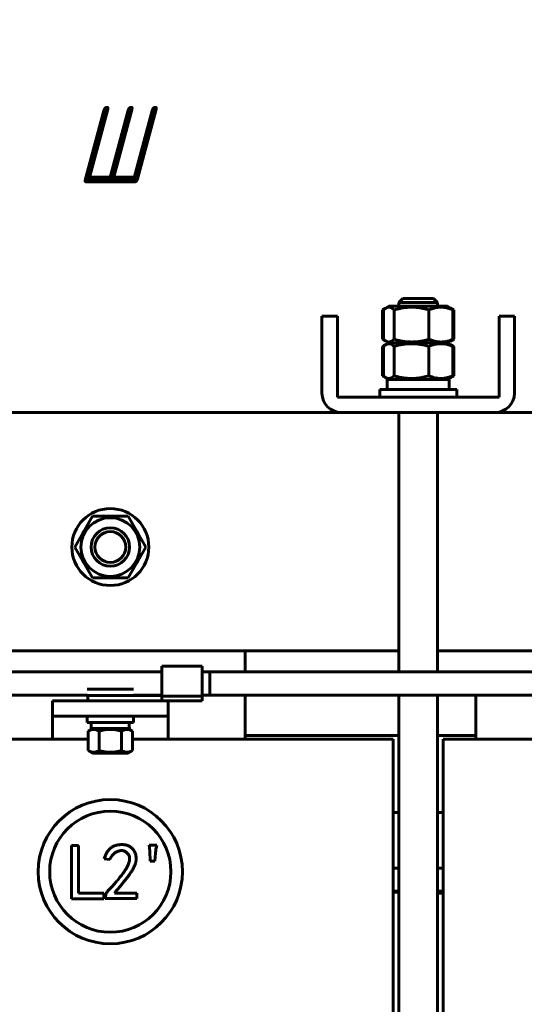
# Model space of a CAD drawing. Header units: millimetres. Extents: x 0 to 297, y 0 to 420.
# Tile 5 of 12: x 158 to 191, y 155 to 219. Entities that reach past the tile are written whole.
import ezdxf

# ---------------------------------------------------------------- set-up
doc = ezdxf.new("R2010")
doc.units = ezdxf.units.MM
doc.linetypes.add('K5LT_BASIC', pattern=[0])
doc.linetypes.add('K5LT_THIN', pattern=[0])
doc.layers.add('Системный слой', color=7, linetype='Continuous')
doc.styles.add('KDIMTEXTSTYLE', font='GOST_AU.SHX', dxfattribs={"width": 0.96, "oblique": 15, "height": 5})
doc.dimstyles.new('KDIMSTYLE (0.25)', dxfattribs={"dimtxt": 5, "dimasz": 1, "dimexe": 2, "dimexo": 0, "dimgap": 1, "dimtad": 1, "dimlfac": 4, "dimtxsty": 'KDIMTEXTSTYLE', "dimsah": 1, "dimcen": 0, "dimdle": 1, "dimadec": 0, "dimazin": 0, "dimtfac": 0.667, "dimtmove": 0, "dimatfit": 3, "dimfxl": 1, "dimtvp": 1, "dimtolj": 1, "dimtzin": 0, "dimarcsym": 0})

# ---------------------------------------------------------------- blocks, each defined once
blk = doc.blocks.new('U4')
at = {"layer": 'Системный слой', "color": 150, "linetype": 'K5LT_BASIC', "lineweight": 60, "true_color": 0x0080ff}
for p, q in [((182.42, 162.121), (182.045, 162.13)), ((185.295, 162.056), (184.92, 162.064))]:
    blk.add_line(p, q, dxfattribs=at)
blk = doc.blocks.new('U9')
at = {"layer": 'Системный слой', "color": 150, "linetype": 'K5LT_BASIC', "lineweight": 60, "true_color": 0x0080ff}
for p, q in [((182.42, 200.218), (182.42, 200.468)), ((182.42, 176.443), (182.42, 193.318)), ((182.42, 102.193), (182.42, 174.943))]:
    blk.add_line(p, q, dxfattribs=at)
blk = doc.blocks.new('U10')
at = {"layer": 'Системный слой', "color": 150, "linetype": 'K5LT_BASIC', "lineweight": 60, "true_color": 0x0080ff}
for p, q in [((184.92, 200.218), (184.92, 200.468)), ((184.92, 176.443), (184.92, 193.318)), ((184.92, 102.193), (184.92, 174.943))]:
    blk.add_line(p, q, dxfattribs=at)
blk = doc.blocks.new('U14')
at = {"layer": 'Системный слой', "color": 150, "linetype": 'K5LT_BASIC', "lineweight": 60, "true_color": 0x0080ff}
for p, q in [((178.67, 193.318), (148.67, 193.318)), ((219.17, 193.318), (188.67, 193.318))]:
    blk.add_line(p, q, dxfattribs=at)
blk = doc.blocks.new('U15')
at = {"layer": 'Системный слой', "color": 150, "linetype": 'K5LT_BASIC', "lineweight": 60, "true_color": 0x0080ff}
for p, q in [((144.92, 177.818), (182.42, 177.818)), ((184.92, 177.818), (219.17, 177.818))]:
    blk.add_line(p, q, dxfattribs=at)
blk = doc.blocks.new('U16')
at = {"layer": 'Системный слой', "color": 150, "linetype": 'K5LT_BASIC', "lineweight": 60, "true_color": 0x0080ff}
for start, end in [(83.61075, 96.38925), (143.61075, 156.38925), (23.61075, 36.38925), (203.61075, 216.38925), (323.61075, 336.38925), (263.61075, 276.38925)]:
    blk.add_arc((163.67, 184.568), 2.013, start, end, dxfattribs=at)
blk = doc.blocks.new('U17')
at = {"layer": 'Системный слой', "color": 150, "linetype": 'K5LT_BASIC', "lineweight": 60, "true_color": 0x0080ff}
for p, q in [((169.632, 176.443), (207.007, 176.443)), ((209.632, 176.443), (212.244, 176.443)), ((214.814, 176.443), (214.814, 176.443))]:
    blk.add_line(p, q, dxfattribs=at)
blk = doc.blocks.new('U18')
at = {"layer": 'Системный слой', "color": 150, "linetype": 'K5LT_BASIC', "lineweight": 60, "true_color": 0x0080ff}
for p, q in [((169.632, 174.943), (202.17, 174.943)), ((205.17, 174.943), (207.007, 174.943)), ((209.632, 174.943), (212.245, 174.943))]:
    blk.add_line(p, q, dxfattribs=at)
blk = doc.blocks.new('U19')
at = {"layer": 'Системный слой', "color": 150, "linetype": 'K5LT_BASIC', "lineweight": 60, "true_color": 0x0080ff}
for p, q in [((215.844, 174.943), (215.844, 172.318)), ((182.42, 163.693), (182.045, 163.693)), ((185.295, 163.693), (184.92, 163.693))]:
    blk.add_line(p, q, dxfattribs=at)
blk = doc.blocks.new('U21')
at = {"layer": 'Системный слой', "color": 150, "linetype": 'K5LT_BASIC', "lineweight": 60, "true_color": 0x0080ff}
for p, q in [((217.344, 175.693), (217.344, 175.693)), ((217.344, 175.691), (217.344, 172.318)), ((182.42, 162.193), (182.045, 162.193)), ((185.295, 162.193), (184.92, 162.193))]:
    blk.add_line(p, q, dxfattribs=at)
blk = doc.blocks.new('U27')
at = {"layer": 'Системный слой', "color": 150, "linetype": 'K5LT_BASIC', "lineweight": 60, "true_color": 0x0080ff}
for p, q in [((185.888, 198.026), (185.842, 198.004)), ((185.933, 198.05), (185.888, 198.026)), ((185.979, 198.076), (185.933, 198.05))]:
    blk.add_line(p, q, dxfattribs=at)
blk = doc.blocks.new('U28')
at = {"layer": 'Системный слой', "color": 150, "linetype": 'K5LT_BASIC', "lineweight": 60, "true_color": 0x0080ff}
for p, q in [((181.406, 198.051), (181.36, 198.076)), ((181.452, 198.027), (181.406, 198.051)), ((181.498, 198.004), (181.452, 198.027))]:
    blk.add_line(p, q, dxfattribs=at)
blk = doc.blocks.new('U29')
at = {"layer": 'Системный слой', "color": 150, "linetype": 'K5LT_BASIC', "lineweight": 60, "true_color": 0x0080ff}
for p, q in [((181.36, 199.986), (181.406, 200.011)), ((181.406, 200.011), (181.452, 200.035)), ((181.452, 200.035), (181.498, 200.057))]:
    blk.add_line(p, q, dxfattribs=at)
blk = doc.blocks.new('U30')
at = {"layer": 'Системный слой', "color": 150, "linetype": 'K5LT_BASIC', "lineweight": 60, "true_color": 0x0080ff}
for p, q in [((185.842, 200.057), (185.888, 200.035)), ((185.888, 200.035), (185.933, 200.011)), ((185.933, 200.011), (185.979, 199.986))]:
    blk.add_line(p, q, dxfattribs=at)
blk = doc.blocks.new('U39')
at = {"layer": 'Системный слой', "color": 150, "linetype": 'K5LT_BASIC', "lineweight": 60, "true_color": 0x0080ff}
for p, q in [((172.42, 176.443), (172.42, 177.818)), ((172.42, 172.068), (172.42, 174.943)), ((172.42, 113.818), (172.42, 119.568))]:
    blk.add_line(p, q, dxfattribs=at)
blk = doc.blocks.new('U53')
at = {"layer": 'Системный слой', "color": 150, "linetype": 'K5LT_BASIC', "lineweight": 60, "true_color": 0x0080ff}
for p, q in [((130.132, 174.943), (162.17, 174.943)), ((165.17, 174.943), (167.007, 174.943)), ((169.632, 174.943), (202.17, 174.943))]:
    blk.add_line(p, q, dxfattribs=at)
blk = doc.blocks.new('U54')
at = {"layer": 'Системный слой', "color": 150, "linetype": 'K5LT_BASIC', "lineweight": 60, "true_color": 0x0080ff}
for p, q in [((142.42, 162.193), (142.045, 162.193)), ((145.295, 162.193), (144.92, 162.193)), ((182.42, 162.193), (182.045, 162.193)), ((185.295, 162.193), (184.92, 162.193))]:
    blk.add_line(p, q, dxfattribs=at)
blk = doc.blocks.new('U55')
at = {"layer": 'Системный слой', "color": 150, "linetype": 'K5LT_BASIC', "lineweight": 60, "true_color": 0x0080ff}
for p, q in [((182.42, 163.693), (182.045, 163.693)), ((185.295, 163.693), (184.92, 163.693))]:
    blk.add_line(p, q, dxfattribs=at)
blk = doc.blocks.new('U56')
at = {"layer": 'Системный слой', "color": 150, "linetype": 'K5LT_BASIC', "lineweight": 60, "true_color": 0x0080ff}
for p, q in [((130.132, 176.443), (167.007, 176.443)), ((169.632, 176.443), (207.007, 176.443))]:
    blk.add_line(p, q, dxfattribs=at)
blk = doc.blocks.new('U62')
at = {"layer": 'Системный слой', "color": 150, "linetype": 'K5LT_BASIC', "lineweight": 60, "true_color": 0x0080ff}
for p, q in [((153.045, 172.068), (162.226, 172.068)), ((165.113, 172.068), (174.295, 172.068))]:
    blk.add_line(p, q, dxfattribs=at)
blk = doc.blocks.new('U66')
at = {"layer": 'Системный слой', "color": 150, "linetype": 'K5LT_BASIC', "lineweight": 60, "true_color": 0x0080ff}
for p, q in [((185.888, 195.651), (185.842, 195.629)), ((185.933, 195.675), (185.888, 195.651)), ((185.979, 195.701), (185.933, 195.675))]:
    blk.add_line(p, q, dxfattribs=at)
blk = doc.blocks.new('U67')
at = {"layer": 'Системный слой', "color": 150, "linetype": 'K5LT_BASIC', "lineweight": 60, "true_color": 0x0080ff}
for p, q in [((181.406, 195.676), (181.36, 195.701)), ((181.452, 195.652), (181.406, 195.676)), ((181.498, 195.629), (181.452, 195.652))]:
    blk.add_line(p, q, dxfattribs=at)
blk = doc.blocks.new('U68')
at = {"layer": 'Системный слой', "color": 150, "linetype": 'K5LT_BASIC', "lineweight": 60, "true_color": 0x0080ff}
for p, q in [((181.36, 197.611), (181.406, 197.636)), ((181.406, 197.636), (181.452, 197.66)), ((181.452, 197.66), (181.498, 197.682))]:
    blk.add_line(p, q, dxfattribs=at)
blk = doc.blocks.new('U69')
at = {"layer": 'Системный слой', "color": 150, "linetype": 'K5LT_BASIC', "lineweight": 60, "true_color": 0x0080ff}
for p, q in [((185.842, 197.682), (185.888, 197.66)), ((185.888, 197.66), (185.933, 197.636)), ((185.933, 197.636), (185.979, 197.611))]:
    blk.add_line(p, q, dxfattribs=at)
blk = doc.blocks.new('U70')
at = {"layer": 'Системный слой', "color": 150, "linetype": 'K5LT_BASIC', "lineweight": 60, "true_color": 0x0080ff}
for p, q in [((172.42, 172.318), (182.42, 172.318)), ((184.92, 172.318), (187.42, 172.318))]:
    blk.add_line(p, q, dxfattribs=at)
blk = doc.blocks.new('U71')
at = {"layer": 'Системный слой', "color": 150, "linetype": 'K5LT_BASIC', "lineweight": 60, "true_color": 0x0080ff}
for p, q in [((142.045, 167.318), (142.42, 167.318)), ((144.92, 167.318), (145.295, 167.318)), ((182.045, 167.318), (182.42, 167.318)), ((184.92, 167.318), (185.295, 167.318))]:
    blk.add_line(p, q, dxfattribs=at)
blk = doc.blocks.new('U75')
at = {"layer": 'Системный слой', "color": 150, "linetype": 'K5LT_BASIC', "lineweight": 60, "true_color": 0x0080ff}
for p, q in [((181.467, 198.029), (181.415, 198.076)), ((181.52, 197.988), (181.467, 198.029)), ((181.573, 197.953), (181.52, 197.988)), ((181.753, 197.898), (181.573, 197.953)), ((181.933, 197.943), (181.753, 197.898)), ((182.109, 198.076), (181.933, 197.943))]:
    blk.add_line(p, q, dxfattribs=at)
blk = doc.blocks.new('U76')
at = {"layer": 'Системный слой', "color": 150, "linetype": 'K5LT_BASIC', "lineweight": 60, "true_color": 0x0080ff}
for p, q in [((182.381, 200.218), (181.763, 200.218)), ((185.576, 200.218), (182.381, 200.218))]:
    blk.add_line(p, q, dxfattribs=at)
blk = doc.blocks.new('U77')
at = {"layer": 'Системный слой', "color": 150, "linetype": 'K5LT_BASIC', "lineweight": 60, "true_color": 0x0080ff}
for p, q in [((181.415, 199.986), (181.467, 200.033)), ((181.467, 200.033), (181.52, 200.074)), ((181.52, 200.074), (181.573, 200.108)), ((181.573, 200.108), (181.588, 200.117)), ((181.588, 200.117), (181.59, 200.118)), ((181.59, 200.118), (181.594, 200.12)), ((181.594, 200.12), (181.602, 200.124)), ((181.602, 200.124), (181.617, 200.131)), ((181.617, 200.131), (181.648, 200.144)), ((181.648, 200.144), (181.711, 200.16)), ((181.711, 200.16), (181.762, 200.164)), ((181.762, 200.164), (181.765, 200.164)), ((181.765, 200.164), (181.77, 200.164)), ((181.77, 200.164), (181.781, 200.164)), ((181.781, 200.164), (181.803, 200.162)), ((181.803, 200.162), (181.846, 200.153)), ((181.846, 200.153), (181.851, 200.152)), ((181.851, 200.152), (181.853, 200.151)), ((181.853, 200.151), (181.856, 200.15)), ((181.856, 200.15), (181.863, 200.148)), ((181.863, 200.148), (181.878, 200.143)), ((181.878, 200.143), (181.907, 200.131)), ((181.907, 200.131), (181.939, 200.115)), ((181.939, 200.115), (181.942, 200.114)), ((181.942, 200.114), (181.947, 200.111)), ((181.947, 200.111), (181.958, 200.105)), ((181.958, 200.105), (181.979, 200.091)), ((181.979, 200.091), (182.021, 200.061)), ((182.021, 200.061), (182.105, 199.989)), ((182.105, 199.989), (182.109, 199.986))]:
    blk.add_line(p, q, dxfattribs=at)
blk = doc.blocks.new('U81')
at = {"layer": 'Системный слой', "color": 150, "linetype": 'K5LT_BASIC', "lineweight": 60, "true_color": 0x0080ff}
for p, q in [((181.467, 195.654), (181.415, 195.701)), ((181.52, 195.613), (181.467, 195.654)), ((181.573, 195.578), (181.52, 195.613)), ((181.753, 195.523), (181.573, 195.578)), ((181.932, 195.568), (181.753, 195.523)), ((182.109, 195.701), (181.932, 195.568))]:
    blk.add_line(p, q, dxfattribs=at)
blk = doc.blocks.new('U82')
at = {"layer": 'Системный слой', "color": 150, "linetype": 'K5LT_BASIC', "lineweight": 60, "true_color": 0x0080ff}
for p, q in [((184.242, 197.843), (181.763, 197.843)), ((185.576, 197.843), (184.242, 197.843))]:
    blk.add_line(p, q, dxfattribs=at)
blk = doc.blocks.new('U83')
at = {"layer": 'Системный слой', "color": 150, "linetype": 'K5LT_BASIC', "lineweight": 60, "true_color": 0x0080ff}
for p, q in [((181.415, 197.611), (181.467, 197.658)), ((181.467, 197.658), (181.52, 197.699)), ((181.52, 197.699), (181.573, 197.733)), ((181.573, 197.733), (181.588, 197.742)), ((181.588, 197.742), (181.59, 197.743)), ((181.59, 197.743), (181.594, 197.745)), ((181.594, 197.745), (181.601, 197.749)), ((181.601, 197.749), (181.617, 197.756)), ((181.617, 197.756), (181.648, 197.768)), ((181.648, 197.768), (181.711, 197.785)), ((181.711, 197.785), (181.764, 197.789)), ((181.764, 197.789), (181.767, 197.789)), ((181.767, 197.789), (181.774, 197.789)), ((181.774, 197.789), (181.789, 197.788)), ((181.789, 197.788), (181.817, 197.784)), ((181.817, 197.784), (181.874, 197.769)), ((181.874, 197.769), (181.939, 197.74)), ((181.939, 197.74), (181.942, 197.738)), ((181.942, 197.738), (181.949, 197.735)), ((181.949, 197.735), (181.963, 197.726)), ((181.963, 197.726), (181.991, 197.708)), ((181.991, 197.708), (182.048, 197.665)), ((182.048, 197.665), (182.109, 197.611))]:
    blk.add_line(p, q, dxfattribs=at)
blk = doc.blocks.new('KDIMARROW_01')
at = {"layer": 'Системный слой'}
blk.add_hatch(color=0, dxfattribs=at).paths.add_polyline_path([(-5, -0.658), (0, 0), (-5, 0.658), (-4.5, 0)])
at = {"layer": 'Системный слой', "color": 0, "linetype": 'K5LT_THIN', "lineweight": 18}
for p, q in [((-4.5, 0), (-5, 0.658)), ((-5, 0.658), (0, 0)), ((0, 0), (-5, -0.658)), ((-5, -0.658), (-4.5, 0)), ((0, 0), (-1, 0))]:
    blk.add_line(p, q, dxfattribs=at)

msp = doc.modelspace()

# ---------------------------------------------------------------- linework, layer by layer
at = {"layer": 'Системный слой', "color": 150, "linetype": 'K5LT_BASIC', "lineweight": 60, "true_color": 0x0080ff}
for p, q in [((182.6697, 200.7183), (182.4197, 200.4683)), ((184.5071, 200.4683), (182.4197, 200.4683)), ((182.6697, 200.7183), (184.6697, 200.7183)), ((184.9197, 200.4683), (184.5071, 200.4683)), ((184.6697, 200.7183), (184.9197, 200.4683)), ((181.5729, 200.1083), (181.3603, 199.9856)), ((181.3603, 198.0761), (181.3603, 199.9856)), ((181.4152, 198.0761), (181.4152, 199.9856)), ((181.7634, 200.2183), (181.5729, 200.1083)), ((182.1089, 198.0761), (182.1089, 199.9856)), ((184.3634, 198.0761), (184.3634, 199.9856)), ((185.5759, 200.2183), (185.7665, 200.1083)), ((185.7665, 200.1083), (185.9791, 199.9856)), ((185.9242, 198.0761), (185.9242, 199.9856)), ((185.9791, 198.0761), (185.9791, 199.9856)), ((177.4197, 199.5683), (178.4197, 199.5683)), ((177.4197, 198.3183), (177.4197, 199.5683)), ((178.4197, 199.5683), (178.4197, 198.3183)), ((188.9197, 198.3183), (188.9197, 199.5683)), ((188.9197, 199.5683), (189.9197, 199.5683)), ((189.9197, 199.5683), (189.9197, 198.3183)), ((177.4197, 194.5683), (177.4197, 198.3183)), ((178.4197, 198.3183), (178.4197, 194.3183)), ((181.5729, 197.9534), (181.3603, 198.0761)), ((181.7634, 197.8433), (181.5729, 197.9534)), ((181.7634, 197.8433), (181.5729, 197.7333)), ((185.5759, 197.8433), (181.7634, 197.8433)), ((185.5759, 197.8433), (185.7665, 197.9534)), ((185.5759, 197.8433), (185.7665, 197.7333)), ((185.7665, 197.9534), (185.9791, 198.0761)), ((188.9197, 194.3183), (188.9197, 198.3183)), ((189.9197, 198.3183), (189.9197, 194.5683)), ((181.5729, 197.7333), (181.3603, 197.6106)), ((181.3603, 195.7011), (181.3603, 197.6106)), ((181.4152, 195.7011), (181.4152, 197.6106)), ((182.1089, 195.7011), (182.1089, 197.6106)), ((184.3634, 195.7011), (184.3634, 197.6106)), ((185.7665, 197.7333), (185.9791, 197.6106)), ((185.9242, 195.7011), (185.9242, 197.6106)), ((185.9791, 195.7011), (185.9791, 197.6106)), ((181.5729, 195.5784), (181.3603, 195.7011)), ((181.7634, 195.4683), (181.5729, 195.5784)), ((181.6572, 195.4683), (181.6572, 194.8183)), ((185.6822, 195.4683), (181.6572, 195.4683)), ((185.5759, 195.4683), (185.7665, 195.5784)), ((185.6822, 195.4683), (185.6822, 194.8183)), ((185.7665, 195.5784), (185.9791, 195.7011)), ((181.1697, 194.8183), (181.1697, 194.3183)), ((186.1697, 194.8183), (181.1697, 194.8183)), ((186.1697, 194.8183), (186.1697, 194.3183)), ((178.4197, 194.3183), (188.9197, 194.3183)), ((188.6697, 193.3183), (178.6697, 193.3183)), ((162.515, 186.5683), (161.3603, 184.5683)), ((164.8244, 186.5683), (162.515, 186.5683)), ((165.9791, 184.5683), (164.8244, 186.5683)), ((161.3603, 184.5683), (162.515, 182.5683)), ((164.8244, 182.5683), (165.9791, 184.5683)), ((162.515, 182.5683), (164.8244, 182.5683)), ((167.0068, 174.8779), (167.0068, 176.8183)), ((167.0068, 176.8183), (169.6318, 176.8183)), ((169.6318, 174.8779), (169.6318, 176.8183)), ((169.6318, 176.4433), (170.1318, 176.4433)), ((170.1318, 176.4433), (170.1318, 174.9433)), ((162.1697, 175.3183), (165.1697, 175.3183)), ((162.1697, 174.9183), (162.1697, 174.9433)), ((162.1697, 174.9183), (164.344, 174.9183)), ((162.2169, 174.9183), (162.2169, 174.5683)), ((164.344, 174.9183), (167.0068, 174.9183)), ((165.1697, 174.9183), (165.1697, 174.9433)), ((167.0068, 174.8779), (169.6318, 174.8779)), ((167.0068, 174.8779), (167.0068, 174.5683)), ((169.6318, 174.9433), (170.1318, 174.9433)), ((169.6318, 174.8779), (169.6318, 174.5683)), ((187.4197, 174.9433), (187.4197, 172.0683)), ((159.9197, 173.5683), (159.9197, 174.5683)), ((159.9197, 174.5683), (167.4197, 174.5683)), ((167.4197, 173.5683), (167.4197, 174.5683)), ((167.4197, 174.5683), (169.6318, 174.5683)), ((159.9197, 172.0683), (159.9197, 173.5683)), ((159.9197, 173.5683), (167.4197, 173.5683)), ((162.1697, 173.5683), (162.1697, 173.1683)), ((165.1697, 173.5683), (165.1697, 173.1683)), ((167.4197, 172.0683), (167.4197, 173.5683)), ((165.1697, 173.1683), (162.1697, 173.1683)), ((162.4347, 173.1683), (162.4347, 172.7683)), ((164.9047, 173.1683), (164.8993, 172.9683)), ((162.5134, 172.7683), (162.2263, 172.6026)), ((162.2263, 171.3341), (162.2263, 172.6026)), ((164.9047, 172.7683), (162.4347, 172.7683)), ((162.948, 171.3341), (162.948, 172.6026)), ((164.3914, 171.3341), (164.3914, 172.6026)), ((164.8259, 172.7683), (165.1131, 172.6026)), ((165.1131, 171.3341), (165.1131, 172.6026)), ((174.2947, 172.0683), (182.0447, 172.0683)), ((182.0447, 172.0683), (182.0447, 119.5683)), ((185.2947, 119.5683), (185.2947, 172.0683)), ((185.2947, 172.0683), (193.0447, 172.0683)), ((162.5134, 171.1683), (162.2263, 171.3341)), ((164.8259, 171.1683), (162.5134, 171.1683)), ((164.8259, 171.1683), (165.1131, 171.3341)), ((166.1986, 165.1937), (166.6852, 165.1937)), ((166.2392, 164.7882), (166.1986, 165.1937)), ((161.1377, 165.1532), (161.604, 165.1532)), ((161.1377, 161.6859), (161.1377, 165.1532)), ((161.604, 165.1532), (161.604, 162.0712)), ((166.2594, 164.1394), (166.2392, 164.7882)), ((166.6041, 164.6665), (166.5636, 164.1394)), ((163.6479, 164.2407), (163.2626, 164.3016)), ((166.5636, 164.1394), (166.2594, 164.1394)), ((161.604, 162.0712), (163.2464, 162.0712)), ((163.2464, 162.0712), (163.2464, 161.6859)), ((163.9317, 162.0712), (165.3916, 162.0712)), ((165.3916, 162.0712), (165.3916, 161.7062)), ((163.2464, 161.6859), (161.1377, 161.6859)), ((163.3437, 161.7062), (163.3437, 161.7873)), ((165.3916, 161.7062), (163.3437, 161.7062))]:
    msp.add_line(p, q, dxfattribs=at)
for centre, radius in [((163.6697, 184.5683), 2.5), ((163.6697, 184.5683), 1.9062), ((163.6697, 184.5683), 1.25), ((163.6697, 184.5683), 1), ((163.6672, 163.4593), 4.6875), ((163.6672, 163.4593), 3.9375)]:
    msp.add_circle(centre, radius, dxfattribs=at)
for centre, start, end in [((178.6697, 194.5683), 180, 270), ((188.6697, 194.5683), 270, 0)]:
    msp.add_arc(centre, 1.25, start, end, dxfattribs=at)
for points, knots in [([(182.1089, 199.9856), (182.2382, 200.0238), (182.4143, 200.0692), (182.6392, 200.1123), (182.7812, 200.1342), (182.9274, 200.1509), (183.0795, 200.1617), (183.2324, 200.1654), (183.3854, 200.162), (183.5342, 200.1519), (183.6806, 200.1356), (183.8688, 200.1071), (184.0971, 200.0598), (184.2756, 200.0115), (184.3634, 199.9856)], [0, 0, 0, 0, 2.647855, 3.5668999, 4.5072805, 5.4765592, 6.4676551, 7.5141628, 8.4876086, 9.4762793, 10.4385898, 11.3725017, 13.1981603, 15, 15, 15, 15]), ([(184.3634, 199.9856), (184.4536, 200.0241), (184.5927, 200.0759), (184.7663, 200.1215), (184.8829, 200.1439), (184.9855, 200.1574), (185.0727, 200.1633), (185.1603, 200.1648), (185.2478, 200.1619), (185.3514, 200.1518), (185.4598, 200.1343), (185.5904, 200.1047), (185.748, 200.0566), (185.8642, 200.0112), (185.9242, 199.9856)], [0, 0, 0, 0, 2.6448212, 4.0488835, 5.0105795, 5.9916326, 6.9849905, 7.4978502, 8.4818522, 9.4652878, 10.4342862, 11.5598166, 13.2001217, 15, 15, 15, 15]), ([(185.9242, 199.9856), (185.8874, 200.0209), (185.835, 200.0653), (185.7822, 200.0993), (185.7665, 200.1083)], [0, 0, 0, 0, 3.5231299, 5, 5, 5, 5]), ([(184.3634, 198.0761), (184.234, 198.0379), (184.058, 197.9924), (183.833, 197.9494), (183.6911, 197.9274), (183.5448, 197.9107), (183.3927, 197.9), (183.2399, 197.8963), (183.0868, 197.8997), (182.9381, 197.9098), (182.7916, 197.926), (182.6035, 197.9546), (182.3752, 198.0019), (182.1966, 198.0502), (182.1089, 198.0761)], [0, 0, 0, 0, 2.647855, 3.5668999, 4.5072805, 5.4765592, 6.4676551, 7.5141628, 8.4876086, 9.4762793, 10.4385898, 11.3725017, 13.1981603, 15, 15, 15, 15]), ([(185.9242, 198.0761), (185.865, 198.0508), (185.7592, 198.0094), (185.6353, 197.9706), (185.5391, 197.9453), (185.4556, 197.9268), (185.3498, 197.9096), (185.245, 197.8995), (185.1397, 197.8964), (185.0383, 197.8999), (184.9353, 197.9101), (184.8181, 197.929), (184.6266, 197.9739), (184.4702, 198.0304), (184.3634, 198.0761)], [0, 0, 0, 0, 1.7759877, 3.1324727, 3.5973356, 4.5426986, 5.5194236, 6.6014565, 7.51234, 8.5074004, 9.4872559, 10.4531755, 11.8664464, 15, 15, 15, 15]), ([(185.7665, 197.9534), (185.798, 197.9716), (185.8507, 198.009), (185.903, 198.0557), (185.9242, 198.0761)], [0, 0, 0, 0, 2.9672256, 5, 5, 5, 5]), ([(182.1089, 197.6106), (182.2929, 197.665), (182.4783, 197.7099), (182.853, 197.772), (183.0423, 197.7891), (183.3298, 197.7893), (183.4261, 197.7851), (183.6166, 197.7688), (183.7112, 197.7567), (183.9933, 197.71), (184.1791, 197.6651), (184.3634, 197.6106)], [0.0000002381, 0.0000002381, 0.0000002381, 0.0000002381, 0.0023326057, 0.0023326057, 0.0046649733, 0.0046649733, 0.0058311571, 0.0058311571, 0.006997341, 0.006997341, 0.0093297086, 0.0093297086, 0.0093297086, 0.0093297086]), ([(184.3634, 197.6106), (184.4529, 197.6488), (184.5907, 197.7002), (184.7633, 197.7458), (184.879, 197.7683), (184.9817, 197.7821), (185.0703, 197.7882), (185.1589, 197.7898), (185.2471, 197.787), (185.3501, 197.7769), (185.4515, 197.7606), (185.5818, 197.7321), (185.7398, 197.6848), (185.8634, 197.6365), (185.9242, 197.6106)], [0, 0, 0, 0, 2.647855, 4.0331334, 4.9873359, 5.9684561, 6.9711097, 7.5141628, 8.4876086, 9.4762793, 10.4385898, 11.3725017, 13.1981603, 15, 15, 15, 15]), ([(185.9242, 197.6106), (185.8907, 197.6428), (185.8384, 197.6876), (185.7854, 197.7224), (185.7665, 197.7333)], [0, 0, 0, 0, 3.226172, 5, 5, 5, 5]), ([(184.3634, 195.7011), (184.234, 195.6629), (184.058, 195.6174), (183.833, 195.5744), (183.6911, 195.5524), (183.5448, 195.5357), (183.3927, 195.525), (183.2399, 195.5213), (183.0868, 195.5247), (182.9381, 195.5348), (182.7916, 195.551), (182.6035, 195.5796), (182.3752, 195.6269), (182.1966, 195.6752), (182.1089, 195.7011)], [0, 0, 0, 0, 2.647855, 3.5668999, 4.5072805, 5.4765592, 6.4676551, 7.5141628, 8.4876086, 9.4762793, 10.4385898, 11.3725017, 13.1981603, 15, 15, 15, 15]), ([(185.9242, 195.7011), (185.8346, 195.6629), (185.6968, 195.6115), (185.5242, 195.5659), (185.4086, 195.5434), (185.3059, 195.5296), (185.2172, 195.5235), (185.1287, 195.5218), (185.0404, 195.5247), (184.9374, 195.5348), (184.836, 195.551), (184.7058, 195.5796), (184.5477, 195.6269), (184.4241, 195.6752), (184.3634, 195.7011)], [0, 0, 0, 0, 2.647855, 4.0331334, 4.9873359, 5.9684561, 6.9711097, 7.5141628, 8.4876086, 9.4762793, 10.4385898, 11.3725017, 13.1981603, 15, 15, 15, 15]), ([(185.7665, 195.5784), (185.8017, 195.5987), (185.8544, 195.6369), (185.9065, 195.6841), (185.9242, 195.7011)], [0, 0, 0, 0, 3.2998965, 5, 5, 5, 5]), ([(162.2263, 172.6026), (162.3442, 172.6706), (162.4638, 172.7141), (162.6172, 172.7143), (162.648, 172.7116), (162.7089, 172.7015), (162.7392, 172.6939), (162.8295, 172.6647), (162.889, 172.6366), (162.948, 172.6026)], [0.0000002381, 0.0000002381, 0.0000002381, 0.0000002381, 0.0029156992, 0.0029156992, 0.0036445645, 0.0036445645, 0.0043734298, 0.0043734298, 0.0058311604, 0.0058311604, 0.0058311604, 0.0058311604]), ([(162.948, 172.6026), (163.0647, 172.6362), (163.1829, 172.6643), (163.4239, 172.7034), (163.5475, 172.7142), (163.7915, 172.7142), (163.9127, 172.7038), (164.1537, 172.6649), (164.274, 172.6365), (164.3914, 172.6026)], [0.0021519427, 0.0021519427, 0.0021519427, 0.0021519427, 0.0036088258, 0.0036088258, 0.005065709, 0.005065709, 0.0065225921, 0.0065225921, 0.0079794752, 0.0079794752, 0.0079794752, 0.0079794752]), ([(164.3914, 172.6026), (164.5092, 172.6706), (164.6288, 172.7141), (164.7822, 172.7143), (164.813, 172.7116), (164.874, 172.7015), (164.9043, 172.6939), (164.9946, 172.6647), (165.0541, 172.6366), (165.1131, 172.6026)], [0.0000002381, 0.0000002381, 0.0000002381, 0.0000002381, 0.0029156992, 0.0029156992, 0.0036445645, 0.0036445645, 0.0043734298, 0.0043734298, 0.0058311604, 0.0058311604, 0.0058311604, 0.0058311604]), ([(162.948, 171.3341), (162.9019, 171.3075), (162.8252, 171.2695), (162.7287, 171.2391), (162.6658, 171.2274), (162.6205, 171.223), (162.5812, 171.222), (162.5419, 171.2239), (162.4948, 171.2295), (162.4372, 171.2417), (162.3446, 171.2718), (162.2736, 171.3068), (162.2263, 171.3341)], [0, 0, 0, 0, 2.545669, 4.2031335, 5.2291613, 5.9210753, 6.6150961, 7.3101069, 8.001031, 9.1183295, 10.3926858, 13, 13, 13, 13]), ([(164.3914, 171.3341), (164.3807, 171.331), (164.3591, 171.3249), (164.3264, 171.316), (164.2936, 171.3073), (164.2498, 171.2962), (164.1948, 171.2833), (164.1382, 171.2713), (164.0915, 171.2624), (164.0545, 171.2558), (164.0174, 171.2498), (163.9446, 171.2391), (163.8686, 171.2308), (163.7901, 171.2257), (163.7447, 171.2236), (163.6992, 171.2225), (163.6557, 171.2224), (163.6139, 171.2231), (163.5738, 171.2245), (163.5336, 171.2266), (163.4937, 171.2295), (163.4539, 171.233), (163.4139, 171.2373), (163.374, 171.2423), (163.3344, 171.2479), (163.2951, 171.2541), (163.2558, 171.2609), (163.2166, 171.2683), (163.1713, 171.2776), (163.1198, 171.289), (163.0623, 171.303), (163.0049, 171.318), (162.9669, 171.3287), (162.948, 171.3341)], [0.0051170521, 0.0051170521, 0.0051170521, 0.0051170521, 0.0052514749, 0.0053858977, 0.0055203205, 0.0056547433, 0.0059235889, 0.0061924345, 0.0063420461, 0.0064916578, 0.0066412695, 0.0067908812, 0.0073740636, 0.0075557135, 0.0077373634, 0.0079190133, 0.0081006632, 0.0082597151, 0.008418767, 0.0085778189, 0.0087368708, 0.0088959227, 0.0090549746, 0.0092140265, 0.0093730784, 0.0095321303, 0.0096911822, 0.0098502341, 0.010009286, 0.010246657, 0.010484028, 0.010721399, 0.0109587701, 0.0109587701, 0.0109587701, 0.0109587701]), ([(165.1131, 171.3341), (165.0669, 171.3075), (164.9903, 171.2695), (164.8938, 171.2391), (164.8309, 171.2274), (164.7855, 171.223), (164.7463, 171.222), (164.707, 171.2239), (164.6598, 171.2295), (164.6022, 171.2417), (164.5097, 171.2718), (164.4386, 171.3068), (164.3914, 171.3341)], [0, 0, 0, 0, 2.545669, 4.2031335, 5.2291613, 5.9210753, 6.6150961, 7.3101069, 8.001031, 9.1183295, 10.3926858, 13, 13, 13, 13]), ([(163.2626, 164.3016), (163.2762, 164.3393), (163.3027, 164.4127), (163.3482, 164.5171), (163.3953, 164.6144), (163.4452, 164.7038), (163.4989, 164.7846), (163.5553, 164.8578), (163.6144, 164.9232), (163.6766, 164.9809), (163.7417, 165.0317), (163.81, 165.0757), (163.8807, 165.1142), (163.9542, 165.1469), (164.0306, 165.1732), (164.1101, 165.1924), (164.1921, 165.2072), (164.2481, 165.2117), (164.2764, 165.214)], [0, 0, 0, 0, 0.082418, 0.1603497, 0.2342482, 0.3045452, 0.3706461, 0.4337613, 0.4942528, 0.5518037, 0.6079209, 0.6637471, 0.7187966, 0.7734135, 0.8289231, 0.8846043, 0.9415582, 1, 1, 1, 1]), ([(164.2764, 165.214), (164.3094, 165.2166), (164.3737, 165.2218), (164.4678, 165.2228), (164.5566, 165.2166), (164.6417, 165.205), (164.7248, 165.1843), (164.8082, 165.1539), (164.8924, 165.1128), (164.9776, 165.0623), (165.061, 165.0006), (165.1365, 164.9229), (165.2032, 164.8308), (165.2627, 164.7267), (165.3108, 164.6096), (165.3397, 164.4792), (165.3503, 164.3377), (165.3445, 164.213), (165.3303, 164.1074), (165.3104, 164.023), (165.2818, 163.9351), (165.248, 163.8425), (165.2032, 163.7472), (165.1528, 163.6472), (165.0925, 163.5444), (165.0378, 163.4556), (164.9882, 163.3816), (164.9467, 163.3213), (164.9013, 163.2568), (164.8504, 163.1894), (164.7967, 163.1173), (164.7388, 163.0413), (164.6764, 162.9619), (164.6101, 162.8783), (164.5397, 162.7905), (164.4648, 162.6992), (164.3855, 162.6044), (164.3029, 162.505), (164.2162, 162.4018), (164.1251, 162.2949), (164.0295, 162.1847), (163.9647, 162.1095), (163.9317, 162.0712)], [0, 0, 0, 0, 0.0231066, 0.0449378, 0.0655931, 0.085179, 0.1047905, 0.1252321, 0.146947, 0.1701294, 0.1941955, 0.2191421, 0.2453748, 0.2732971, 0.3026794, 0.3333104, 0.3660738, 0.4013869, 0.4202566, 0.4403369, 0.4617676, 0.484702, 0.5090853, 0.5351729, 0.5627921, 0.5922081, 0.6079503, 0.6249052, 0.6433192, 0.6629144, 0.6838717, 0.7060522, 0.7295644, 0.7543029, 0.7805141, 0.8080636, 0.8367079, 0.8667163, 0.8982007, 0.9307825, 0.9647093, 1, 1, 1, 1]), ([(166.6852, 165.1937), (166.6669, 165.1061), (166.6303, 164.9318), (166.6128, 164.7546), (166.6041, 164.6665)], [0, 0, 0, 0, 0.5027795, 1, 1, 1, 1]), ([(163.3437, 161.7873), (163.3462, 161.8124), (163.351, 161.8624), (163.3682, 161.9358), (163.3922, 162.0075), (163.4239, 162.0774), (163.4631, 162.1456), (163.5112, 162.2106), (163.5649, 162.2753), (163.6292, 162.3364), (163.6985, 162.4015), (163.7703, 162.476), (163.848, 162.5573), (163.9286, 162.6489), (164.0154, 162.7475), (164.105, 162.856), (164.1997, 162.9723), (164.2968, 163.0944), (164.3919, 163.2169), (164.4795, 163.3357), (164.5592, 163.4466), (164.6304, 163.55), (164.691, 163.6472), (164.7437, 163.7365), (164.7886, 163.8179), (164.8335, 163.9151), (164.8758, 164.0272), (164.909, 164.1546), (164.924, 164.2724), (164.9181, 164.3807), (164.8948, 164.4796), (164.8542, 164.5692), (164.7971, 164.6501), (164.7241, 164.719), (164.6409, 164.7758), (164.5483, 164.8139), (164.4493, 164.8332), (164.3457, 164.8314), (164.2412, 164.8129), (164.1372, 164.7806), (164.0369, 164.7306), (163.9386, 164.6683), (163.8475, 164.5879), (163.7675, 164.489), (163.6994, 164.372), (163.6655, 164.2856), (163.6479, 164.2407)], [0, 0, 0, 0, 0.0155287, 0.0308642, 0.04632, 0.0620533, 0.0780793, 0.0946407, 0.1118158, 0.1298049, 0.1492158, 0.1703673, 0.1934894, 0.2184957, 0.245488, 0.2743887, 0.3051868, 0.3378863, 0.3704218, 0.4007344, 0.4288022, 0.4545463, 0.4780315, 0.4993181, 0.5184278, 0.535259, 0.5652147, 0.5921015, 0.6161602, 0.6380887, 0.6585443, 0.6783481, 0.6983685, 0.7190874, 0.7398698, 0.7600558, 0.7803153, 0.8015928, 0.8234931, 0.8454849, 0.8684476, 0.8923113, 0.9169977, 0.9428597, 0.9703611, 1, 1, 1, 1])]:
    msp.add_open_spline(points, degree=3, knots=knots, dxfattribs=at)
msp.add_rational_spline([(164.9047, 172.7683), (164.9047, 172.9027), (164.8974, 173.0364), (164.8829, 173.1683)], [1, 0.997053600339, 0.997053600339, 1], degree=3, dxfattribs=at)

# ---------------------------------------------------------------- block references
at = {"layer": 'Системный слой'}
for name in ['U9', 'U10', 'U29', 'U77', 'U76', 'U30', 'U28', 'U75', 'U82', 'U27', 'U68', 'U83', 'U69', 'U67', 'U81', 'U66', 'U14', 'U16', 'U15', 'U39', 'U56', 'U17', 'U21', 'U53', 'U55', 'U18', 'U19', 'U70', 'U62', 'U71', 'U54', 'U4']:
    msp.add_blockref(name, (0, 0), dxfattribs=at)

# ---------------------------------------------------------------- dimensions: what is measured, and where the dimension line sits
at = {"layer": 'Системный слой', "color": 7}
msp.add_linear_dim(base=(105.2947, 210.7183), p1=(222.0447, 172.0683), p2=(105.2947, 172.0683), location=(163.6697, 210.7183), text='\\H5.0;\\W0.965;\\Q15;\\H5.0;\\W0.965;\\Q15;\\Q15;Ш', dimstyle='KDIMSTYLE (0.25)', override={"dimexo": 0, "dimblk1": 'KDIMARROW_01', "dimblk2": 'KDIMARROW_01', "dimse1": 0, "dimse2": 0, "dimclrt": 7, "dimtolj": 1}, dxfattribs=at).render()

doc.saveas('drawing.dxf')
